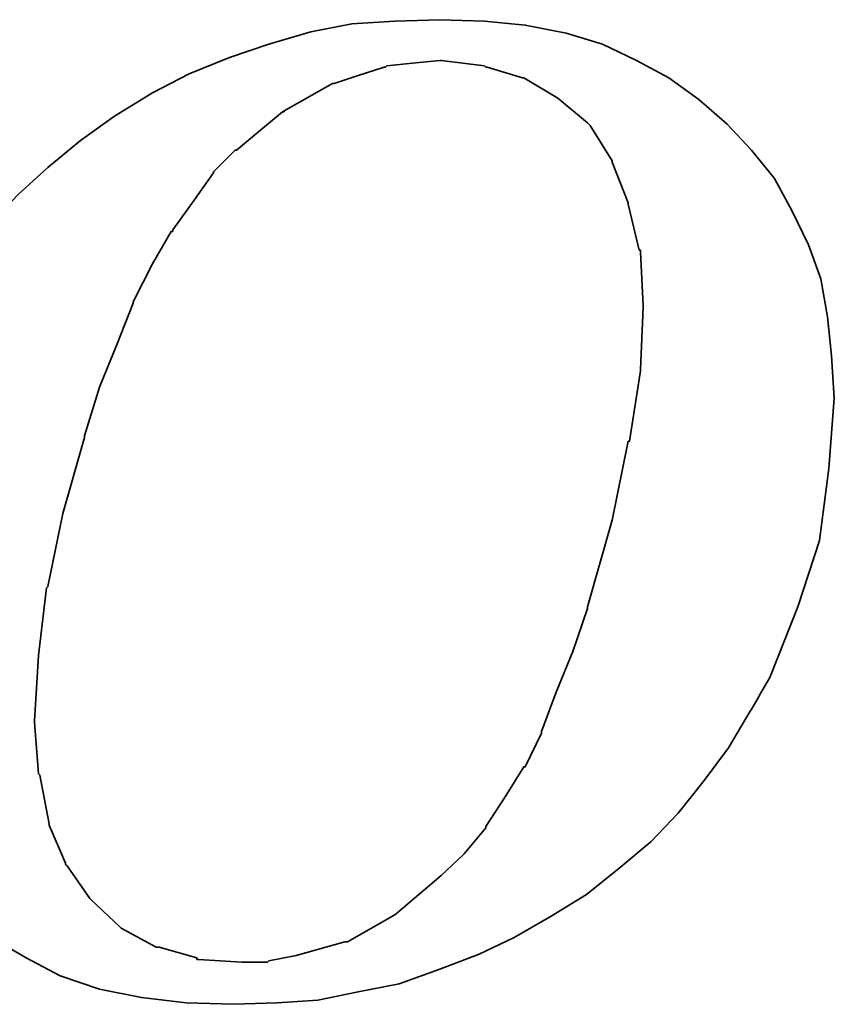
# Model space of a CAD drawing. Header units: millimetres. Extents: x -98 to 72, y -1050 to -956.
# Tile 38 of 47: x 42.29 to 43.43, y -989.03 to -987.66. Entities that reach past the tile are written whole.
import ezdxf

# ---------------------------------------------------------------- set-up
doc = ezdxf.new("R2010")
doc.units = ezdxf.units.MM
doc.header["$LTSCALE"] = 0.1
doc.layers.add('layer 1', color=7, linetype='CONTINUOUS')

msp = doc.modelspace()

# ---------------------------------------------------------------- linework, layer by layer
at = {"layer": 'layer 1', "color": 0, "lineweight": 35}
for points, knots in [([(42.1833, -988.8653), (42.1833, -988.8653), (42.2171, -988.901), (42.2171, -988.901), (42.2171, -988.901), (42.2171, -988.901), (42.2585, -988.935), (42.2585, -988.935), (42.2585, -988.935), (42.2585, -988.935), (42.3036, -988.9611), (42.3036, -988.9611), (42.3036, -988.9611), (42.3036, -988.9611), (42.3507, -988.9858), (42.3507, -988.9858), (42.3507, -988.9858), (42.3507, -988.9858), (42.4052, -989.0046), (42.4052, -989.0046), (42.4052, -989.0046), (42.4052, -989.0046), (42.4636, -989.016), (42.4636, -989.016), (42.4636, -989.016), (42.4636, -989.016), (42.5258, -989.0234), (42.5258, -989.0234), (42.5258, -989.0234), (42.5258, -989.0234), (42.5915, -989.0254), (42.5915, -989.0254), (42.5915, -989.0254), (42.5915, -989.0254), (42.652, -989.0234), (42.652, -989.0234), (42.652, -989.0234), (42.652, -989.0234), (42.7083, -989.0195), (42.7083, -989.0195), (42.7083, -989.0195), (42.7083, -989.0195), (42.7647, -989.0083), (42.7647, -989.0083), (42.7647, -989.0083), (42.7647, -989.0083), (42.8212, -988.9972), (42.8212, -988.9972), (42.8212, -988.9972), (42.8212, -988.9972), (42.8777, -988.9764), (42.8777, -988.9764), (42.8777, -988.9764), (42.8777, -988.9764), (42.9323, -988.9556), (42.9323, -988.9556), (42.9323, -988.9556), (42.9323, -988.9556), (42.9813, -988.9328), (42.9813, -988.9328), (42.9813, -988.9328), (42.9813, -988.9328), (43.0323, -988.903), (43.0323, -988.903), (43.0323, -988.903), (43.0323, -988.903), (43.0813, -988.8728), (43.0813, -988.8728), (43.0813, -988.8728), (43.0813, -988.8728), (43.1265, -988.8371), (43.1265, -988.8371), (43.1265, -988.8371), (43.1265, -988.8371), (43.1714, -988.7994), (43.1714, -988.7994), (43.1714, -988.7994), (43.1714, -988.7994), (43.209, -988.76), (43.209, -988.76), (43.209, -988.76), (43.209, -988.76), (43.2449, -988.7147), (43.2449, -988.7147), (43.2449, -988.7147), (43.2449, -988.7147), (43.2787, -988.6696), (43.2787, -988.6696), (43.2787, -988.6696), (43.2787, -988.6696), (43.3089, -988.6186), (43.3089, -988.6186), (43.3089, -988.6186), (43.3089, -988.6186), (43.3371, -988.5695), (43.3371, -988.5695), (43.3371, -988.5695), (43.3371, -988.5695), (43.375, -988.4736), (43.375, -988.4736), (43.375, -988.4736), (43.375, -988.4736), (43.405, -988.3816), (43.405, -988.3816), (43.405, -988.3816), (43.405, -988.3816), (43.4179, -988.2816), (43.4179, -988.2816), (43.4179, -988.2816), (43.4179, -988.2816), (43.4256, -988.1839), (43.4256, -988.1839), (43.4256, -988.1839), (43.4256, -988.1839), (43.4217, -988.1254), (43.4217, -988.1254), (43.4217, -988.1254), (43.4217, -988.1254), (43.4162, -988.0709), (43.4162, -988.0709), (43.4162, -988.0709), (43.4162, -988.0709), (43.407, -988.0183), (43.407, -988.0183), (43.407, -988.0183), (43.407, -988.0183), (43.3897, -987.9713), (43.3897, -987.9713), (43.3897, -987.9713), (43.3897, -987.9713), (43.3671, -987.9242), (43.3671, -987.9242), (43.3671, -987.9242), (43.3671, -987.9242), (43.3426, -987.8789), (43.3426, -987.8789), (43.3426, -987.8789), (43.3426, -987.8789), (43.3108, -987.8395), (43.3108, -987.8395), (43.3108, -987.8395), (43.3108, -987.8395), (43.2769, -987.8036), (43.2769, -987.8036), (43.2769, -987.8036), (43.2769, -987.8036), (43.2375, -987.7696), (43.2375, -987.7696), (43.2375, -987.7696), (43.2375, -987.7696), (43.1959, -987.7394), (43.1959, -987.7394), (43.1959, -987.7394), (43.1959, -987.7394), (43.1508, -987.7151), (43.1508, -987.7151), (43.1508, -987.7151), (43.1508, -987.7151), (43.1037, -987.6925), (43.1037, -987.6925), (43.1037, -987.6925), (43.1037, -987.6925), (43.0531, -987.6774), (43.0531, -987.6774), (43.0531, -987.6774), (43.0531, -987.6774), (42.9964, -987.6661), (42.9964, -987.6661), (42.9964, -987.6661), (42.9964, -987.6661), (42.9399, -987.6606), (42.9399, -987.6606), (42.9399, -987.6606), (42.9399, -987.6606), (42.8777, -987.6586), (42.8777, -987.6586), (42.8777, -987.6586), (42.8777, -987.6586), (42.8155, -987.6606), (42.8155, -987.6606), (42.8155, -987.6606), (42.8155, -987.6606), (42.7555, -987.6645), (42.7555, -987.6645), (42.7555, -987.6645), (42.7555, -987.6645), (42.6988, -987.6755), (42.6988, -987.6755), (42.6988, -987.6755), (42.6988, -987.6755), (42.6406, -987.6925), (42.6406, -987.6925), (42.6406, -987.6925), (42.6406, -987.6925), (42.586, -987.7112), (42.586, -987.7112), (42.586, -987.7112), (42.586, -987.7112), (42.5298, -987.7339), (42.5298, -987.7339), (42.5298, -987.7339), (42.5298, -987.7339), (42.4788, -987.7602), (42.4788, -987.7602), (42.4788, -987.7602), (42.4788, -987.7602), (42.4262, -987.7924), (42.4262, -987.7924), (42.4262, -987.7924), (42.4262, -987.7924), (42.3791, -987.8261), (42.3791, -987.8261), (42.3791, -987.8261), (42.3791, -987.8261), (42.3338, -987.8638), (42.3338, -987.8638), (42.3338, -987.8638), (42.3338, -987.8638), (42.2924, -987.9014), (42.2924, -987.9014), (42.2924, -987.9014), (42.2924, -987.9014), (42.2547, -987.9411), (42.2547, -987.9411), (42.2547, -987.9411), (42.2547, -987.9411), (42.219, -987.9862), (42.219, -987.9862), (42.219, -987.9862), (42.219, -987.9862), (42.1869, -988.0276), (42.1869, -988.0276), (42.1869, -988.0276), (42.1869, -988.0276), (42.1606, -988.0748), (42.1606, -988.0748), (42.1606, -988.0748), (42.1606, -988.0748), (42.1382, -988.1215), (42.1382, -988.1215), (42.1382, -988.1215), (42.1382, -988.1215), (42.0966, -988.2196), (42.0966, -988.2196), (42.0966, -988.2196), (42.0966, -988.2196), (42.0684, -988.312), (42.0684, -988.312), (42.0684, -988.312), (42.0684, -988.312), (42.0535, -988.402), (42.0535, -988.402), (42.0535, -988.402), (42.0535, -988.402), (42.046, -988.4887), (42.046, -988.4887), (42.046, -988.4887), (42.046, -988.4887), (42.0496, -988.5413), (42.0496, -988.5413), (42.0496, -988.5413), (42.0496, -988.5413), (42.0554, -988.5923), (42.0554, -988.5923), (42.0554, -988.5923), (42.0554, -988.5923), (42.057, -988.5923), (42.057, -988.5923), (42.057, -988.5923), (42.057, -988.5923), (42.0649, -988.6449), (42.0649, -988.6449), (42.0649, -988.6449), (42.0649, -988.6449), (42.0817, -988.6921), (42.0817, -988.6921), (42.0817, -988.6921), (42.0817, -988.6921), (42.1006, -988.7373), (42.1006, -988.7373), (42.1006, -988.7373), (42.1006, -988.7373), (42.1229, -988.7826), (42.1229, -988.7826), (42.1229, -988.7826), (42.1229, -988.7826), (42.1512, -988.8238), (42.1512, -988.8238), (42.1512, -988.8238), (42.1512, -988.8238), (42.1833, -988.8653), (42.1833, -988.8653)], [0, 0, 0, 0, 0.013699, 0.013699, 0.013699, 0.013699, 0.027397, 0.027397, 0.027397, 0.027397, 0.041096, 0.041096, 0.041096, 0.041096, 0.054795, 0.054795, 0.054795, 0.054795, 0.068493, 0.068493, 0.068493, 0.068493, 0.082192, 0.082192, 0.082192, 0.082192, 0.09589, 0.09589, 0.09589, 0.09589, 0.109589, 0.109589, 0.109589, 0.109589, 0.123288, 0.123288, 0.123288, 0.123288, 0.136986, 0.136986, 0.136986, 0.136986, 0.150685, 0.150685, 0.150685, 0.150685, 0.164384, 0.164384, 0.164384, 0.164384, 0.178082, 0.178082, 0.178082, 0.178082, 0.191781, 0.191781, 0.191781, 0.191781, 0.205479, 0.205479, 0.205479, 0.205479, 0.219178, 0.219178, 0.219178, 0.219178, 0.232877, 0.232877, 0.232877, 0.232877, 0.246575, 0.246575, 0.246575, 0.246575, 0.260274, 0.260274, 0.260274, 0.260274, 0.273973, 0.273973, 0.273973, 0.273973, 0.287671, 0.287671, 0.287671, 0.287671, 0.30137, 0.30137, 0.30137, 0.30137, 0.315068, 0.315068, 0.315068, 0.315069, 0.328767, 0.328767, 0.328767, 0.328767, 0.342466, 0.342466, 0.342466, 0.342466, 0.356164, 0.356164, 0.356164, 0.356164, 0.369863, 0.369863, 0.369863, 0.369863, 0.383562, 0.383562, 0.383562, 0.383562, 0.39726, 0.39726, 0.39726, 0.39726, 0.410959, 0.410959, 0.410959, 0.410959, 0.424658, 0.424658, 0.424658, 0.424658, 0.438356, 0.438356, 0.438356, 0.438356, 0.452055, 0.452055, 0.452055, 0.452055, 0.465753, 0.465753, 0.465753, 0.465753, 0.479452, 0.479452, 0.479452, 0.479452, 0.493151, 0.493151, 0.493151, 0.493151, 0.506849, 0.506849, 0.506849, 0.506849, 0.520548, 0.520548, 0.520548, 0.520548, 0.534247, 0.534247, 0.534247, 0.534247, 0.547945, 0.547945, 0.547945, 0.547945, 0.561644, 0.561644, 0.561644, 0.561644, 0.575342, 0.575342, 0.575342, 0.575342, 0.589041, 0.589041, 0.589041, 0.589041, 0.60274, 0.60274, 0.60274, 0.60274, 0.616438, 0.616438, 0.616438, 0.616438, 0.630137, 0.630137, 0.630137, 0.630137, 0.643836, 0.643836, 0.643836, 0.643836, 0.657534, 0.657534, 0.657534, 0.657534, 0.671233, 0.671233, 0.671233, 0.671233, 0.684932, 0.684932, 0.684932, 0.684932, 0.69863, 0.69863, 0.69863, 0.69863, 0.712329, 0.712329, 0.712329, 0.712329, 0.726027, 0.726027, 0.726027, 0.726027, 0.739726, 0.739726, 0.739726, 0.739726, 0.753425, 0.753425, 0.753425, 0.753425, 0.767123, 0.767123, 0.767123, 0.767123, 0.780822, 0.780822, 0.780822, 0.780822, 0.794521, 0.794521, 0.794521, 0.794521, 0.808219, 0.808219, 0.808219, 0.808219, 0.821918, 0.821918, 0.821918, 0.821918, 0.835616, 0.835616, 0.835616, 0.835616, 0.849315, 0.849315, 0.849315, 0.849315, 0.863014, 0.863014, 0.863014, 0.863014, 0.876712, 0.876712, 0.876712, 0.876712, 0.890411, 0.890411, 0.890411, 0.890411, 0.90411, 0.90411, 0.90411, 0.90411, 0.917808, 0.917808, 0.917808, 0.917808, 0.931507, 0.931507, 0.931507, 0.931507, 0.945205, 0.945205, 0.945205, 0.945205, 0.958904, 0.958904, 0.958904, 0.958904, 0.972603, 0.972603, 0.972603, 0.972603, 0.986301, 0.986301, 0.986301, 0.986301, 1, 1, 1, 1]), ([(42.3846, -988.2365), (42.3846, -988.2365), (42.4052, -988.1686), (42.4052, -988.1686), (42.4052, -988.1686), (42.4052, -988.1686), (42.4297, -988.1084), (42.4297, -988.1084), (42.4297, -988.1084), (42.4297, -988.1084), (42.4523, -988.0521), (42.4523, -988.0521), (42.4523, -988.0521), (42.4523, -988.0521), (42.4523, -988.0501), (42.4523, -988.0501), (42.4523, -988.0501), (42.4523, -988.0501), (42.4788, -987.9976), (42.4788, -987.9976), (42.4788, -987.9976), (42.4788, -987.9976), (42.505, -987.9524), (42.505, -987.9524), (42.505, -987.9524), (42.505, -987.9524), (42.507, -987.9524), (42.507, -987.9524), (42.507, -987.9524), (42.507, -987.9524), (42.507, -987.9505), (42.507, -987.9505), (42.507, -987.9505), (42.507, -987.9505), (42.537, -987.9091), (42.537, -987.9091), (42.537, -987.9091), (42.537, -987.9091), (42.5635, -987.8712), (42.5635, -987.8712), (42.5635, -987.8712), (42.5635, -987.8712), (42.5635, -987.8697), (42.5635, -987.8697), (42.5635, -987.8697), (42.5635, -987.8697), (42.5935, -987.8395), (42.5935, -987.8395), (42.5935, -987.8395), (42.5935, -987.8395), (42.5955, -987.8395), (42.5955, -987.8395), (42.5955, -987.8395), (42.5955, -987.8395), (42.6596, -987.7865), (42.6596, -987.7865), (42.6596, -987.7865), (42.6596, -987.7865), (42.6616, -987.7865), (42.6616, -987.7865), (42.6616, -987.7865), (42.6616, -987.7865), (42.6616, -987.7849), (42.6616, -987.7849), (42.6616, -987.7849), (42.6616, -987.7849), (42.729, -987.7473), (42.729, -987.7473), (42.729, -987.7473), (42.729, -987.7473), (42.7312, -987.7473), (42.7312, -987.7473), (42.7312, -987.7473), (42.7312, -987.7473), (42.7647, -987.7359), (42.7647, -987.7359), (42.7647, -987.7359), (42.7647, -987.7359), (42.8008, -987.7245), (42.8008, -987.7245), (42.8008, -987.7245), (42.8008, -987.7245), (42.8024, -987.7245), (42.8024, -987.7245), (42.8024, -987.7245), (42.8024, -987.7245), (42.8044, -987.7225), (42.8044, -987.7225), (42.8044, -987.7225), (42.8044, -987.7225), (42.8401, -987.719), (42.8401, -987.719), (42.8401, -987.719), (42.8401, -987.719), (42.8777, -987.7151), (42.8777, -987.7151), (42.8777, -987.7151), (42.8777, -987.7151), (42.8797, -987.7151), (42.8797, -987.7151), (42.8797, -987.7151), (42.8797, -987.7151), (42.9399, -987.7225), (42.9399, -987.7225), (42.9399, -987.7225), (42.9399, -987.7225), (42.9417, -987.7245), (42.9417, -987.7245), (42.9417, -987.7245), (42.9417, -987.7245), (42.9436, -987.7245), (42.9436, -987.7245), (42.9436, -987.7245), (42.9436, -987.7245), (42.9925, -987.7394), (42.9925, -987.7394), (42.9925, -987.7394), (42.9925, -987.7394), (42.9944, -987.7394), (42.9944, -987.7394), (42.9944, -987.7394), (42.9944, -987.7394), (43.0396, -987.7661), (43.0396, -987.7661), (43.0396, -987.7661), (43.0396, -987.7661), (43.0415, -987.7677), (43.0415, -987.7677), (43.0415, -987.7677), (43.0415, -987.7677), (43.0829, -987.8018), (43.0829, -987.8018), (43.0829, -987.8018), (43.0829, -987.8018), (43.0849, -987.8036), (43.0849, -987.8036), (43.0849, -987.8036), (43.0849, -987.8036), (43.0868, -987.8055), (43.0868, -987.8055), (43.0868, -987.8055), (43.0868, -987.8055), (43.117, -987.8546), (43.117, -987.8546), (43.117, -987.8546), (43.117, -987.8546), (43.117, -987.8563), (43.117, -987.8563), (43.117, -987.8563), (43.117, -987.8563), (43.1394, -987.9128), (43.1394, -987.9128), (43.1394, -987.9128), (43.1394, -987.9128), (43.1394, -987.9148), (43.1394, -987.9148), (43.1394, -987.9148), (43.1394, -987.9148), (43.1547, -987.9785), (43.1547, -987.9785), (43.1547, -987.9785), (43.1547, -987.9785), (43.1563, -987.9785), (43.1563, -987.9785), (43.1563, -987.9785), (43.1563, -987.9785), (43.1563, -987.9807), (43.1563, -987.9807), (43.1563, -987.9807), (43.1563, -987.9807), (43.1602, -988.056), (43.1602, -988.056), (43.1602, -988.056), (43.1602, -988.056), (43.1602, -988.0578), (43.1602, -988.0578), (43.1602, -988.0578), (43.1602, -988.0578), (43.1563, -988.1443), (43.1563, -988.1443), (43.1563, -988.1443), (43.1563, -988.1443), (43.1563, -988.1462), (43.1563, -988.1462), (43.1563, -988.1462), (43.1563, -988.1462), (43.1414, -988.2439), (43.1414, -988.2439), (43.1414, -988.2439), (43.1414, -988.2439), (43.1394, -988.2439), (43.1394, -988.2439), (43.1394, -988.2439), (43.1394, -988.2439), (43.117, -988.3534), (43.117, -988.3534), (43.117, -988.3534), (43.117, -988.3534), (43.0829, -988.4736), (43.0829, -988.4736), (43.0829, -988.4736), (43.0829, -988.4736), (43.0829, -988.4758), (43.0829, -988.4758), (43.0829, -988.4758), (43.0829, -988.4758), (43.0625, -988.5358), (43.0625, -988.5358), (43.0625, -988.5358), (43.0625, -988.5358), (43.0396, -988.5923), (43.0396, -988.5923), (43.0396, -988.5923), (43.0396, -988.5923), (43.019, -988.6468), (43.019, -988.6468), (43.019, -988.6468), (43.019, -988.6468), (43.019, -988.6488), (43.019, -988.6488), (43.019, -988.6488), (43.019, -988.6488), (42.9964, -988.6959), (42.9964, -988.6959), (42.9964, -988.6959), (42.9964, -988.6959), (42.9944, -988.6959), (42.9944, -988.6959), (42.9944, -988.6959), (42.9944, -988.6959), (42.9684, -988.7373), (42.9684, -988.7373), (42.9684, -988.7373), (42.9684, -988.7373), (42.9417, -988.7786), (42.9417, -988.7786), (42.9417, -988.7786), (42.9417, -988.7786), (42.9417, -988.7806), (42.9417, -988.7806), (42.9417, -988.7806), (42.9417, -988.7806), (42.9119, -988.8163), (42.9119, -988.8163), (42.9119, -988.8163), (42.9119, -988.8163), (42.9099, -988.8183), (42.9099, -988.8183), (42.9099, -988.8183), (42.9099, -988.8183), (42.8797, -988.8465), (42.8797, -988.8465), (42.8797, -988.8465), (42.8797, -988.8465), (42.8177, -988.8993), (42.8177, -988.8993), (42.8177, -988.8993), (42.8177, -988.8993), (42.8155, -988.901), (42.8155, -988.901), (42.8155, -988.901), (42.8155, -988.901), (42.7498, -988.9387), (42.7498, -988.9387), (42.7498, -988.9387), (42.7498, -988.9387), (42.7479, -988.9387), (42.7479, -988.9387), (42.7479, -988.9387), (42.7479, -988.9387), (42.7461, -988.9387), (42.7461, -988.9387), (42.7461, -988.9387), (42.7461, -988.9387), (42.6784, -988.9575), (42.6784, -988.9575), (42.6784, -988.9575), (42.6784, -988.9575), (42.6406, -988.9652), (42.6406, -988.9652), (42.6406, -988.9652), (42.6406, -988.9652), (42.6386, -988.9669), (42.6386, -988.9669), (42.6386, -988.9669), (42.6386, -988.9669), (42.6369, -988.9669), (42.6369, -988.9669), (42.6369, -988.9669), (42.6369, -988.9669), (42.6029, -988.9669), (42.6029, -988.9669), (42.6029, -988.9669), (42.6029, -988.9669), (42.5427, -988.9632), (42.5427, -988.9632), (42.5427, -988.9632), (42.5427, -988.9632), (42.5407, -988.9632), (42.5407, -988.9632), (42.5407, -988.9632), (42.5407, -988.9632), (42.5407, -988.9611), (42.5407, -988.9611), (42.5407, -988.9611), (42.5407, -988.9611), (42.4882, -988.9462), (42.4882, -988.9462), (42.4882, -988.9462), (42.4882, -988.9462), (42.4862, -988.9462), (42.4862, -988.9462), (42.4862, -988.9462), (42.4862, -988.9462), (42.4842, -988.9462), (42.4842, -988.9462), (42.4842, -988.9462), (42.4842, -988.9462), (42.4354, -988.9199), (42.4354, -988.9199), (42.4354, -988.9199), (42.4354, -988.9199), (42.4334, -988.9179), (42.4334, -988.9179), (42.4334, -988.9179), (42.4334, -988.9179), (42.394, -988.8802), (42.394, -988.8802), (42.394, -988.8802), (42.394, -988.8802), (42.3921, -988.8783), (42.3921, -988.8783), (42.3921, -988.8783), (42.3921, -988.8783), (42.3603, -988.8332), (42.3603, -988.8332), (42.3603, -988.8332), (42.3603, -988.8332), (42.3583, -988.8312), (42.3583, -988.8312), (42.3583, -988.8312), (42.3583, -988.8312), (42.3583, -988.8296), (42.3583, -988.8296), (42.3583, -988.8296), (42.3583, -988.8296), (42.3356, -988.7767), (42.3356, -988.7767), (42.3356, -988.7767), (42.3356, -988.7767), (42.3356, -988.7747), (42.3356, -988.7747), (42.3356, -988.7747), (42.3356, -988.7747), (42.3226, -988.7072), (42.3226, -988.7072), (42.3226, -988.7072), (42.3226, -988.7072), (42.3207, -988.7053), (42.3207, -988.7053), (42.3207, -988.7053), (42.3207, -988.7053), (42.3152, -988.6339), (42.3152, -988.6339), (42.3152, -988.6339), (42.3152, -988.6339), (42.3152, -988.6319), (42.3152, -988.6319), (42.3152, -988.6319), (42.3152, -988.6319), (42.3207, -988.5413), (42.3207, -988.5413), (42.3207, -988.5413), (42.3207, -988.5413), (42.3318, -988.4475), (42.3318, -988.4475), (42.3318, -988.4475), (42.3318, -988.4475), (42.3338, -988.4456), (42.3338, -988.4456), (42.3338, -988.4456), (42.3338, -988.4456), (42.3546, -988.344), (42.3546, -988.344), (42.3546, -988.344), (42.3546, -988.344), (42.3846, -988.2384), (42.3846, -988.2384), (42.3846, -988.2384), (42.3846, -988.2384), (42.3846, -988.2365), (42.3846, -988.2365)], [0, 0, 0, 0, 0.010204, 0.010204, 0.010204, 0.010204, 0.020408, 0.020408, 0.020408, 0.020408, 0.030612, 0.030612, 0.030612, 0.030612, 0.040816, 0.040816, 0.040816, 0.040816, 0.05102, 0.05102, 0.05102, 0.05102, 0.061224, 0.061224, 0.061224, 0.061224, 0.071429, 0.071429, 0.071429, 0.071429, 0.081633, 0.081633, 0.081633, 0.081633, 0.091837, 0.091837, 0.091837, 0.091837, 0.102041, 0.102041, 0.102041, 0.102041, 0.112245, 0.112245, 0.112245, 0.112245, 0.122449, 0.122449, 0.122449, 0.122449, 0.132653, 0.132653, 0.132653, 0.132653, 0.142857, 0.142857, 0.142857, 0.142857, 0.153061, 0.153061, 0.153061, 0.153061, 0.163265, 0.163265, 0.163265, 0.163265, 0.173469, 0.173469, 0.173469, 0.173469, 0.183673, 0.183673, 0.183673, 0.183673, 0.193878, 0.193878, 0.193878, 0.193878, 0.204082, 0.204082, 0.204082, 0.204082, 0.214286, 0.214286, 0.214286, 0.214286, 0.22449, 0.22449, 0.22449, 0.22449, 0.234694, 0.234694, 0.234694, 0.234694, 0.244898, 0.244898, 0.244898, 0.244898, 0.255102, 0.255102, 0.255102, 0.255102, 0.265306, 0.265306, 0.265306, 0.265306, 0.27551, 0.27551, 0.27551, 0.27551, 0.285714, 0.285714, 0.285714, 0.285714, 0.295918, 0.295918, 0.295918, 0.295918, 0.306122, 0.306122, 0.306122, 0.306122, 0.316327, 0.316327, 0.316327, 0.316327, 0.326531, 0.326531, 0.326531, 0.326531, 0.336735, 0.336735, 0.336735, 0.336735, 0.346939, 0.346939, 0.346939, 0.346939, 0.357143, 0.357143, 0.357143, 0.357143, 0.367347, 0.367347, 0.367347, 0.367347, 0.377551, 0.377551, 0.377551, 0.377551, 0.387755, 0.387755, 0.387755, 0.387755, 0.397959, 0.397959, 0.397959, 0.397959, 0.408163, 0.408163, 0.408163, 0.408163, 0.418367, 0.418367, 0.418367, 0.418367, 0.428571, 0.428571, 0.428571, 0.428571, 0.438776, 0.438776, 0.438776, 0.438776, 0.44898, 0.44898, 0.44898, 0.44898, 0.459184, 0.459184, 0.459184, 0.459184, 0.469388, 0.469388, 0.469388, 0.469388, 0.479592, 0.479592, 0.479592, 0.479592, 0.489796, 0.489796, 0.489796, 0.489796, 0.5, 0.5, 0.5, 0.5, 0.510204, 0.510204, 0.510204, 0.510204, 0.520408, 0.520408, 0.520408, 0.520408, 0.530612, 0.530612, 0.530612, 0.530612, 0.540816, 0.540816, 0.540816, 0.540816, 0.55102, 0.55102, 0.55102, 0.55102, 0.561224, 0.561224, 0.561224, 0.561224, 0.571429, 0.571429, 0.571429, 0.571429, 0.581633, 0.581633, 0.581633, 0.581633, 0.591837, 0.591837, 0.591837, 0.591837, 0.602041, 0.602041, 0.602041, 0.602041, 0.612245, 0.612245, 0.612245, 0.612245, 0.622449, 0.622449, 0.622449, 0.622449, 0.632653, 0.632653, 0.632653, 0.632653, 0.642857, 0.642857, 0.642857, 0.642857, 0.653061, 0.653061, 0.653061, 0.653061, 0.663265, 0.663265, 0.663265, 0.663265, 0.673469, 0.673469, 0.673469, 0.673469, 0.683673, 0.683673, 0.683673, 0.683673, 0.693878, 0.693878, 0.693878, 0.693878, 0.704082, 0.704082, 0.704082, 0.704082, 0.714286, 0.714286, 0.714286, 0.714286, 0.72449, 0.72449, 0.72449, 0.72449, 0.734694, 0.734694, 0.734694, 0.734694, 0.744898, 0.744898, 0.744898, 0.744898, 0.755102, 0.755102, 0.755102, 0.755102, 0.765306, 0.765306, 0.765306, 0.765306, 0.77551, 0.77551, 0.77551, 0.77551, 0.785714, 0.785714, 0.785714, 0.785714, 0.795918, 0.795918, 0.795918, 0.795918, 0.806122, 0.806122, 0.806122, 0.806122, 0.816327, 0.816327, 0.816327, 0.816327, 0.826531, 0.826531, 0.826531, 0.826531, 0.836735, 0.836735, 0.836735, 0.836735, 0.846939, 0.846939, 0.846939, 0.846939, 0.857143, 0.857143, 0.857143, 0.857143, 0.867347, 0.867347, 0.867347, 0.867347, 0.877551, 0.877551, 0.877551, 0.877551, 0.887755, 0.887755, 0.887755, 0.887755, 0.897959, 0.897959, 0.897959, 0.897959, 0.908163, 0.908163, 0.908163, 0.908163, 0.918367, 0.918367, 0.918367, 0.918367, 0.928571, 0.928571, 0.928571, 0.928571, 0.938776, 0.938776, 0.938776, 0.938776, 0.94898, 0.94898, 0.94898, 0.94898, 0.959184, 0.959184, 0.959184, 0.959184, 0.969388, 0.969388, 0.969388, 0.969388, 0.979592, 0.979592, 0.979592, 0.979592, 0.989796, 0.989796, 0.989796, 0.989796, 1, 1, 1, 1])]:
    msp.add_open_spline(points, degree=3, knots=knots, dxfattribs=at)

doc.saveas('drawing.dxf')
